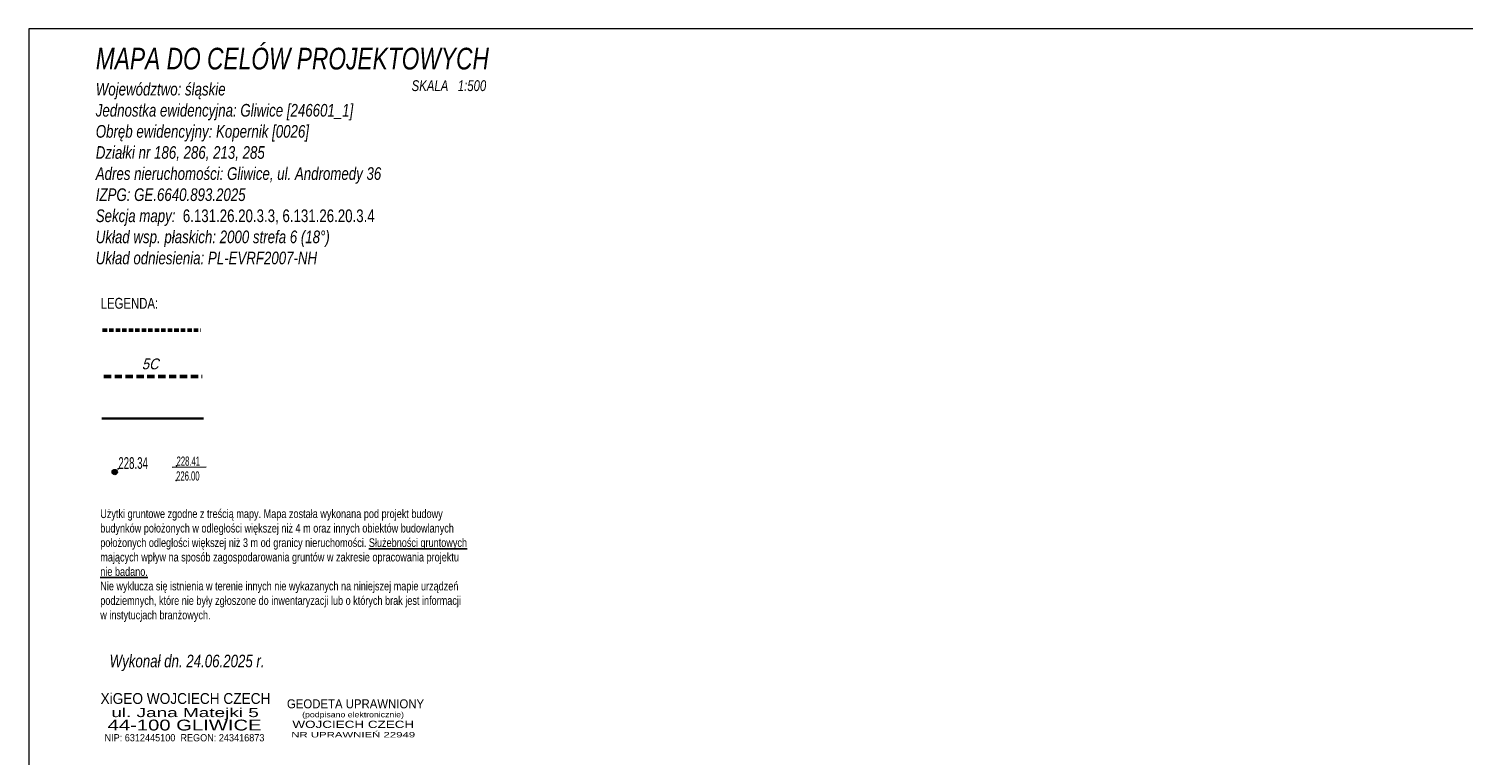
# Model space of a CAD drawing. Header units: metres. Extents: x 6546460 to 6547055, y 5576048 to 5576258.
# Tile 8 of 19: x 6546460 to 6546658, y 5576158 to 5576258. Entities that reach past the tile are written whole.
import ezdxf
from ezdxf.enums import TextEntityAlignment as Align

# ---------------------------------------------------------------- set-up
doc = ezdxf.new("R2010")
doc.units = ezdxf.units.M
doc.header["$MEASUREMENT"] = 0
doc.linetypes.add('2', pattern=[0.9, 0.6, -0.3])
doc.linetypes.add('BKO', pattern=[1.5, 1, -0.5])
doc.layers.get('0').update_dxf_attribs({"linetype": 'CONTINUOUS', "lineweight": 5})
doc.layers.add('000 Inne (niezydentyfikowane)', color=7, linetype='CONTINUOUS')
for name, color, linetype, lineweight in [('GES_PrzewodElektroenergetyczny', 1, 'CONTINUOUS', 18), ('LINIE_ZABUDOWY', 8, 'CONTINUOUS', 18), ('mpzp', 4, 'BKO', 50), ('PWYMIAR', 7, 'CONTINUOUS', 15), ('wysok', 244, 'CONTINUOUS', 18)]:
    doc.layers.add(name, color=color, linetype=linetype, lineweight=lineweight)
doc.styles.add('PDF Arial', font='arial.ttf')
doc.styles.get("Standard").update_dxf_attribs({"font": 'Working1250', "width": 0.75})

# ---------------------------------------------------------------- blocks, each defined once
blk = doc.blocks.new('pikieta')
at = {"color": 0}
blk.add_point((0, 0), dxfattribs=at)
blk = doc.blocks.new('OTRS')
at = {"linetype": 'Continuous', "lineweight": 13}
blk.add_hatch(color=0, dxfattribs=at).paths.add_polyline_path([(0, -0.091, 1), (0, 0.091, 1)])
at = {"color": 0, "linetype": 'Continuous', "lineweight": 13}
blk.add_circle((0, 0), 0.0906, dxfattribs=at)

msp = doc.modelspace()

# ---------------------------------------------------------------- linework, layer by layer
at = {"linetype": 'Continuous', "lineweight": 18}
for p, q in [((6546460.21, 5576258.2), (6546460.21, 5576047.95)), ((6547054.71, 5576258.2), (6546460.21, 5576258.2))]:
    msp.add_line(p, q, dxfattribs=at)
at = {"layer": 'GES_PrzewodElektroenergetyczny', "color": 40, "linetype": '2', "lineweight": 50}
msp.add_line((6546470.43, 5576216.5), (6546483.99, 5576216.51), dxfattribs=at)
at = {"layer": 'GES_PrzewodElektroenergetyczny', "color": 7, "linetype": '2', "lineweight": 25}
msp.add_line((6546470.43, 5576216.5), (6546483.99, 5576216.51), dxfattribs=at)
at = {"layer": 'LINIE_ZABUDOWY', "linetype": 'Continuous', "lineweight": 35}
msp.add_line((6546470.33, 5576204.3), (6546484.35, 5576204.31), dxfattribs=at)
at = {"layer": 'mpzp', "color": 4, "linetype": 'BKO', "lineweight": 50}
msp.add_line((6546470.6, 5576210.1), (6546484.16, 5576210.11), dxfattribs=at)
at = {"layer": 'wysok', "linetype": 'Continuous', "lineweight": 18}
msp.add_line((6546484.74, 5576197.59), (6546480.05, 5576197.53), dxfattribs=at)

# ---------------------------------------------------------------- block references
at = {"layer": 'wysok', "color": 244, "linetype": 'Continuous'}
ref = msp.add_blockref('pikieta', (6546472.59, 5576197.34, 613.88), dxfattribs=dict(at, xscale=4.032679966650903, yscale=4.032679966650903, zscale=4.032679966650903))
ref.add_attrib('H', '228.34', (6546472.59, 5576197.34, 613.88), dxfattribs={"layer": '0', "height": 1.613, "width": 0.62})
ref = msp.add_blockref('pikieta', (6546480.64, 5576197.77, 485.86), dxfattribs=dict(at, xscale=3.190732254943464, yscale=3.190732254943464, zscale=3.190732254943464))
ref.add_attrib('H', '228.41', (6546480.64, 5576197.77, 485.86), dxfattribs={"layer": '0', "height": 1.276, "width": 0.62})
at = {"layer": 'wysok', "linetype": 'Continuous', "xscale": 4.032679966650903, "yscale": 4.032679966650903, "zscale": 4.032679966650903}
msp.add_blockref('OTRS', (6546472.1, 5576196.9, 613.88), dxfattribs=at)
at = {"layer": 'wysok', "color": 244, "linetype": 'Continuous'}
ref = msp.add_blockref('pikieta', (6546480.58, 5576195.72, 485.86), dxfattribs=dict(at, xscale=3.190732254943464, yscale=3.190732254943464, zscale=3.190732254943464))
ref.add_attrib('H', '226.00', (6546480.58, 5576195.72, 485.86), dxfattribs={"layer": '0', "height": 1.276, "width": 0.62})

# ---------------------------------------------------------------- texts
at = {"color": 0, "linetype": 'Continuous', "insert": (6546469.48, 5576255.56), "char_height": 3, "width": 72.1413, "attachment_point": 1}
msp.add_mtext('{\\fArial|b0|i1|c238|p34;MAPA DO CELÓW PROJEKTOWYCH}', dxfattribs=at)
at = {"linetype": 'Continuous', "attachment_point": 1}
for s, width, gutter_width, heights, insert, char_height in [('{\\A1;\\fArial|b0|i1|c0|p34;\\C0;Województwo: śląskie^I^I^I^I}\\P{\\A1;\\fArial|b0|i1|c0|p34;\\H1.00000x;\\C0;Jednostka ewidencyjna: }{\\A1;\\fArial|b0|i1|c238|p34;\\H1.00000x;\\C0;Gliwice [246601_1]}{\\A1;\\fArial|b0|i1|c0|p34;\\H1.00000x;\\C0;  }\\P{\\A1;\\fArial|b0|i1|c0|p34;\\H1.00000x;\\C0;Obr}{\\A1;\\fArial|b0|i1|c238|p34;\\H1.00000x;\\C0;ę}{\\A1;\\fArial|b0|i1|c0|p34;\\H1.00000x;\\C0;b ewidencyjny: Kopernik [0026]   }\\P{\\A1;\\fArial|b0|i1|c0|p34;\\H1.00000x;\\C0;Działk}{\\A1;\\fArial|b0|i1|c238|p34;\\H1.00000x;\\C0;i nr 186, 286, 213, 285}\\P{\\A1;\\fArial|b0|i1|c238|p34;\\H1.00000x;\\C0;Adres}{\\A1;\\fArial|b0|i1|c0|p34;\\H1.00000x;\\C0; nieruchomo}{\\A1;\\fArial|b0|i1|c238|p34;\\H1.00000x;\\C0;ś}{\\A1;\\fArial|b0|i1|c0|p34;\\H1.00000x;\\C0;ci: Gliwice}{\\A1;\\fArial|b0|i1|c238|p34;\\H1.00000x;\\C0;, ul. Andromedy 36}\\P{\\A1;\\fArial|b0|i1|c0|p34;\\H1.00000x;\\C0;IZPG: }{\\A1;\\fArial|b0|i1|c0|p34;\\H1.00000x;\\C1;GE.6640.893.2025}\\P{\\A1;\\fArial|b0|i1|c0|p34;\\H1.00000x;\\C0;Sekcja mapy}{\\A1;\\fArial|b0|i1|c238|p34;\\H1.00000x;\\C0;:  }{\\A1;\\fArial|b0|i0|c238|p34;6.131.26.20.3.3, 6.131.26.20.3.4}\\P{\\A1;\\fArial|b0|i1|c0|p34;\\H1.00000x;\\C0;Układ wsp. płaskich: 2000 strefa 6 (18°)}\\P{\\A1;\\fArial|b0|i1|c0|p34;\\H1.00000x;\\C0;Układ odniesienia: PL-EVRF2007-NH}', 79.2325, 0, [62.07], (6546469.48, 5576250.71), 1.75), ('{\\fArial|b0|i0|c238|p34;\\C0;LEGENDA:}', 23.0058, 19.14, [2.35], (6546470.15, 5576220.98), 1.5)]:
    msp.add_mtext_dynamic_manual_height_columns(s, width=width, gutter_width=gutter_width, heights=heights, dxfattribs=dict(at, insert=insert, char_height=char_height))
for s, insert, char_height, width in [('{\\fArial|b0|i1|c238|p34;\\C0;SKALA   1:500}', (6546513.11, 5576251.07), 1.5, 33.5379), ('{\\fArial|b0|i1|c238|p34;\\C7;Wykonał dn. 24.06.2025 r.}', (6546471.39, 5576171.65), 1.75, 25.2131)]:
    msp.add_mtext(s, dxfattribs=dict(at, insert=insert, char_height=char_height, width=width))
at = {"layer": '000 Inne (niezydentyfikowane)', "linetype": 'Continuous', "insert": (6546470.1, 5576191.74), "char_height": 1.2, "attachment_point": 1}
msp.add_mtext_dynamic_manual_height_columns('{\\A1;\\fArial|b0|i0|c238|p34;\\C7;Użytki gruntowe zgodne z treścią mapy. Mapa została wykonana pod projekt budowy }{\\A1;\\fArial|b0|i0|c238|p34;\\C7;budynków położonych w odległości większej niż 4 m oraz innych obiektów budowlanych }{\\A1;\\fArial|b0|i0|c238|p34;\\C7;położonych odległości większej niż 3 m od granicy nieruchomości. }{\\A1;\\fArial|b0|i0|c238|p34;\\L\\C0;Służebności gruntowych }{\\A1;\\fArial|b0|i0|c238|p34;\\C0;mających wpływ na sposób zagospodarowania gruntów w zakresie opracowania projektu }{\\A1;\\fArial|b0|i0|c238|p34;\\L\\C0;nie badano.}\\P{\\A1;\\fArial|b0|i0|c238|p34;\\C7;Nie wyklucza się istnienia w terenie innych nie wykazanych na niniejszej mapie urządzeń }{\\A1;\\fArial|b0|i0|c238|p34;\\C7;podziemnych, które nie były zgłoszone do inwentaryzacji lub o których brak jest informacji }{\\A1;\\fArial|b0|i0|c238|p34;\\C7;w instytucjach branżowych.}', width=50.7584, gutter_width=5.79, heights=[21.6], dxfattribs=at)
at = {"layer": 'mpzp', "color": 4, "linetype": 'Continuous', "lineweight": 35, "oblique": 15, "width": 0.9}
msp.add_text('5C', height=1.5, rotation=359.9262, dxfattribs=at).set_placement((6546475.83, 5576212.6), align=Align.TOP_LEFT)
at = {"layer": 'PWYMIAR', "color": 140, "style": 'PDF Arial'}
for s, height, width, p in [('XiGEO WOJCIECH CZECH', 1.5, 0.9, (6546481.87, 5576164.84)), ('GEODETA UPRAWNIONY', 1.25, 0.9, (6546505.36, 5576164.23)), ('ul. Jana Matejki 5', 1.25, 1.5, (6546481.81, 5576163.02)), ('44-100 GLIWICE', 1.5, 1.333, (6546481.75, 5576161.17)), ('NR UPRAWNIEŃ 22949', 0.75, 1.5, (6546505.04, 5576160.21)), ('WOJCIECH CZECH', 1, 1.33, (6546505.05, 5576161.52)), ('NIP: 6312445100  REGON: 243416873', 1, 0.9, (6546481.73, 5576159.67))]:
    msp.add_text(s, height=height, dxfattribs=dict(at, width=width)).set_placement(p, align=Align.CENTER)
at = {"layer": 'PWYMIAR', "color": 253, "style": 'PDF Arial', "width": 1.15}
msp.add_text('(podpisano elektronicznie)', height=0.75, dxfattribs=at).set_placement((6546505.02, 5576162.99), align=Align.CENTER)

doc.saveas('drawing.dxf')
